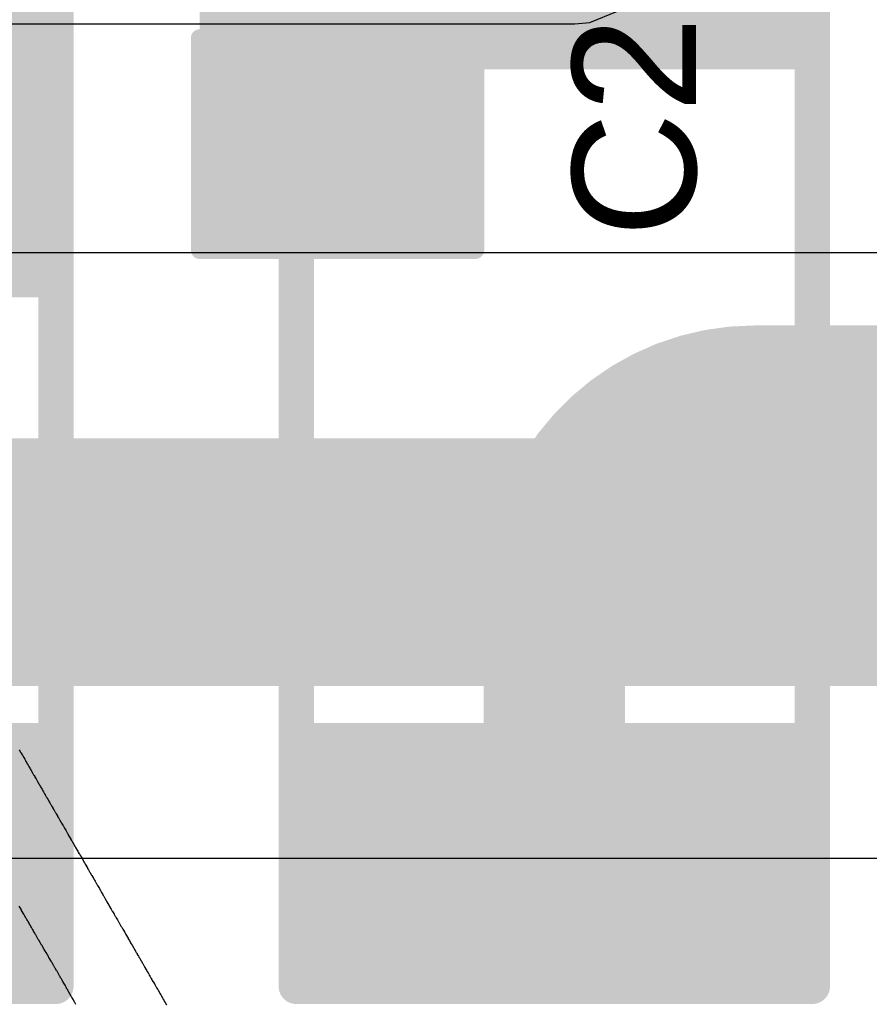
# Model space of a CAD drawing. Header units: inches. Extents: x 0 to 11.2, y -0.2 to 5.5.
# Tile 44 of 57: x 2.341 to 2.581, y 1.493 to 1.772. Entities that reach past the tile are written whole.
import ezdxf

# ---------------------------------------------------------------- set-up
doc = ezdxf.new("R2010")
doc.units = ezdxf.units.IN
doc.header["$MEASUREMENT"] = 0
for name, color, linetype in [('Bottom Layer', 5, 'Continuous'), ('Bottom Overlay', 54, 'Continuous'), ('Bottom Paste', 16, 'Continuous'), ('Bottom Solder', 6, 'Continuous'), ('Top Layer', 1, 'Continuous'), ('Top Overlay', 2, 'Continuous'), ('Top Paste', 8, 'Continuous'), ('Top Solder', 216, 'Continuous')]:
    doc.layers.add(name, color=color, linetype=linetype)
doc.styles.add('Arial', font='txt', dxfattribs={"height": 0.2})

# ---------------------------------------------------------------- blocks, each defined once
blk = doc.blocks.new('RES_2512_B_16')
at = {"layer": 'Bottom Layer'}
for points in [[(-0.15945, 0.06693), (-0.09646, 0.06693), (-0.09646, -0.06693), (-0.15945, -0.06693)], [(0.09646, 0.06693), (0.15945, 0.06693), (0.15945, -0.06693), (0.09646, -0.06693)]]:
    blk.add_hatch(color=5, dxfattribs=at).paths.add_polyline_path(points)
at = {"layer": 'Bottom Paste'}
for points in [[(-0.15945, 0.06693), (-0.09646, 0.06693), (-0.09646, -0.06693), (-0.15945, -0.06693)], [(0.09646, 0.06693), (0.15945, 0.06693), (0.15945, -0.06693), (0.09646, -0.06693)]]:
    blk.add_hatch(color=16, dxfattribs=at).paths.add_polyline_path(points)
at = {"layer": 'Bottom Solder'}
for points in [[(-0.16345, 0.07093), (-0.09246, 0.07093), (-0.09246, -0.07093), (-0.16345, -0.07093)], [(0.09246, 0.07093), (0.16345, 0.07093), (0.16345, -0.07093), (0.09246, -0.07093)]]:
    blk.add_hatch(color=6, dxfattribs=at).paths.add_polyline_path(points)
at = {"layer": 'Bottom Overlay', "const_width": 0.01}
for points in [[(-0.167, 0.073), (-0.167, -0.073)], [(-0.167, 0.073), (0.16679, 0.073)], [(0.16679, 0.073), (0.16679, -0.073)], [(-0.167, -0.073), (0.16679, -0.073)]]:
    blk.add_lwpolyline(points, dxfattribs=at)
at = {"layer": 'Bottom Overlay', "const_width": 0.005}
for points in [[(-0.1695, 0.073, 1), (-0.1645, 0.073, 1)], [(-0.1695, 0.073, 1), (-0.1645, 0.073, 1)], [(0.16429, 0.073, 1), (0.16929, 0.073, 1)], [(0.16429, 0.073, 1), (0.16929, 0.073, 1)], [(-0.1695, -0.073, 1), (-0.1645, -0.073, 1)], [(-0.1695, -0.073, 1), (-0.1645, -0.073, 1)], [(0.16429, -0.073, 1), (0.16929, -0.073, 1)], [(0.16429, -0.073, 1), (0.16929, -0.073, 1)]]:
    blk.add_lwpolyline(points, format="xyb", close=True, dxfattribs=at)
blk = doc.blocks.new('RES_2512_19')
at = {"layer": 'Top Layer'}
for points in [[(-0.15945, 0.06693), (-0.09646, 0.06693), (-0.09646, -0.06693), (-0.15945, -0.06693)], [(0.09646, 0.06693), (0.15945, 0.06693), (0.15945, -0.06693), (0.09646, -0.06693)]]:
    blk.add_hatch(color=1, dxfattribs=at).paths.add_polyline_path(points)
at = {"layer": 'Top Paste'}
for points in [[(-0.15945, 0.06693), (-0.09646, 0.06693), (-0.09646, -0.06693), (-0.15945, -0.06693)], [(0.09646, 0.06693), (0.15945, 0.06693), (0.15945, -0.06693), (0.09646, -0.06693)]]:
    blk.add_hatch(color=8, dxfattribs=at).paths.add_polyline_path(points)
at = {"layer": 'Top Solder'}
for points in [[(-0.16345, 0.07093), (-0.09246, 0.07093), (-0.09246, -0.07093), (-0.16345, -0.07093)], [(0.09246, 0.07093), (0.16345, 0.07093), (0.16345, -0.07093), (0.09246, -0.07093)]]:
    blk.add_hatch(color=216, dxfattribs=at).paths.add_polyline_path(points)
at = {"layer": 'Top Overlay', "const_width": 0.01}
for points in [[(-0.167, 0.073), (0.16679, 0.073)], [(-0.167, 0.073), (-0.167, -0.073)], [(0.16679, 0.073), (0.16679, -0.073)], [(-0.167, -0.073), (0.16679, -0.073)]]:
    blk.add_lwpolyline(points, dxfattribs=at)
at = {"layer": 'Top Overlay', "const_width": 0.005}
for points in [[(-0.1695, 0.073, 1), (-0.1645, 0.073, 1)], [(-0.1695, 0.073, 1), (-0.1645, 0.073, 1)], [(0.16429, 0.073, 1), (0.16929, 0.073, 1)], [(0.16429, 0.073, 1), (0.16929, 0.073, 1)], [(-0.1695, -0.073, 1), (-0.1645, -0.073, 1)], [(-0.1695, -0.073, 1), (-0.1645, -0.073, 1)], [(0.16429, -0.073, 1), (0.16929, -0.073, 1)], [(0.16429, -0.073, 1), (0.16929, -0.073, 1)]]:
    blk.add_lwpolyline(points, format="xyb", close=True, dxfattribs=at)
blk = doc.blocks.new('RES_2512_B_23')
at = {"layer": 'Bottom Layer'}
for points in [[(-0.15945, 0.06693), (-0.09646, 0.06693), (-0.09646, -0.06693), (-0.15945, -0.06693)], [(0.09646, 0.06693), (0.15945, 0.06693), (0.15945, -0.06693), (0.09646, -0.06693)]]:
    blk.add_hatch(color=5, dxfattribs=at).paths.add_polyline_path(points)
at = {"layer": 'Bottom Paste'}
for points in [[(-0.15945, 0.06693), (-0.09646, 0.06693), (-0.09646, -0.06693), (-0.15945, -0.06693)], [(0.09646, 0.06693), (0.15945, 0.06693), (0.15945, -0.06693), (0.09646, -0.06693)]]:
    blk.add_hatch(color=16, dxfattribs=at).paths.add_polyline_path(points)
at = {"layer": 'Bottom Solder'}
for points in [[(-0.16345, 0.07093), (-0.09246, 0.07093), (-0.09246, -0.07093), (-0.16345, -0.07093)], [(0.09246, 0.07093), (0.16345, 0.07093), (0.16345, -0.07093), (0.09246, -0.07093)]]:
    blk.add_hatch(color=6, dxfattribs=at).paths.add_polyline_path(points)
at = {"layer": 'Bottom Overlay', "const_width": 0.01}
for points in [[(-0.167, 0.073), (-0.167, -0.073)], [(-0.167, 0.073), (0.16679, 0.073)], [(0.16679, 0.073), (0.16679, -0.073)], [(-0.167, -0.073), (0.16679, -0.073)]]:
    blk.add_lwpolyline(points, dxfattribs=at)
at = {"layer": 'Bottom Overlay', "const_width": 0.005}
for points in [[(-0.1695, 0.073, 1), (-0.1645, 0.073, 1)], [(-0.1695, 0.073, 1), (-0.1645, 0.073, 1)], [(0.16429, 0.073, 1), (0.16929, 0.073, 1)], [(0.16429, 0.073, 1), (0.16929, 0.073, 1)], [(-0.1695, -0.073, 1), (-0.1645, -0.073, 1)], [(-0.1695, -0.073, 1), (-0.1645, -0.073, 1)], [(0.16429, -0.073, 1), (0.16929, -0.073, 1)], [(0.16429, -0.073, 1), (0.16929, -0.073, 1)]]:
    blk.add_lwpolyline(points, format="xyb", close=True, dxfattribs=at)
blk = doc.blocks.new('C___1206_62')
at = {"layer": 'Top Layer'}
for points in [[(-0.08, 0.035), (-0.02, 0.035), (-0.02, -0.035), (-0.08, -0.035)], [(0.02, 0.035), (0.08, 0.035), (0.08, -0.035), (0.02, -0.035)]]:
    blk.add_hatch(color=1, dxfattribs=at).paths.add_polyline_path(points)
at = {"layer": 'Top Paste'}
for points in [[(-0.08, 0.035), (-0.02, 0.035), (-0.02, -0.035), (-0.08, -0.035)], [(0.02, 0.035), (0.08, 0.035), (0.08, -0.035), (0.02, -0.035)]]:
    blk.add_hatch(color=8, dxfattribs=at).paths.add_polyline_path(points)
at = {"layer": 'Top Solder'}
for points in [[(-0.084, 0.039), (-0.016, 0.039), (-0.016, -0.039), (-0.084, -0.039)], [(0.016, 0.039), (0.084, 0.039), (0.084, -0.039), (0.016, -0.039)]]:
    blk.add_hatch(color=216, dxfattribs=at).paths.add_polyline_path(points)
at = {"layer": 'Top Overlay', "const_width": 0.005}
for points in [[(-0.084, 0.039), (-0.024, 0.039)], [(-0.084, 0.039), (-0.084, -0.039)], [(0.024, 0.039), (0.084, 0.039)], [(0.084, 0.039), (0.084, -0.039)], [(-0.084, -0.039), (-0.024, -0.039)], [(0.024, -0.039), (0.084, -0.039)]]:
    blk.add_lwpolyline(points, dxfattribs=at)
at = {"layer": 'Top Overlay', "const_width": 0.0025}
for points in [[(-0.08525, 0.039, 1), (-0.08275, 0.039, 1)], [(-0.08525, 0.039, 1), (-0.08275, 0.039, 1)], [(-0.02525, 0.039, 1), (-0.02275, 0.039, 1)], [(0.02275, 0.039, 1), (0.02525, 0.039, 1)], [(0.08275, 0.039, 1), (0.08525, 0.039, 1)], [(0.08275, 0.039, 1), (0.08525, 0.039, 1)], [(-0.08525, -0.039, 1), (-0.08275, -0.039, 1)], [(-0.08525, -0.039, 1), (-0.08275, -0.039, 1)], [(-0.02525, -0.039, 1), (-0.02275, -0.039, 1)], [(0.02275, -0.039, 1), (0.02525, -0.039, 1)], [(0.08275, -0.039, 1), (0.08525, -0.039, 1)], [(0.08275, -0.039, 1), (0.08525, -0.039, 1)]]:
    blk.add_lwpolyline(points, format="xyb", close=True, dxfattribs=at)

msp = doc.modelspace()

# ---------------------------------------------------------------- linework, layer by layer
at = {"layer": 'Bottom Layer', "const_width": 0.04}
msp.add_lwpolyline([(2.49216, 1.60889, -0.414214), (2.54881, 1.66554)], format="xyb", dxfattribs=at)
for points in [[(2.54881, 1.66554), (2.64379, 1.66554)], [(2.49216, 1.53759), (2.49216, 1.60889)]]:
    msp.add_lwpolyline(points, dxfattribs=at)
at = {"layer": 'Bottom Layer', "const_width": 0.02}
for points in [[(2.53881, 1.66554, 1), (2.55881, 1.66554, 1)], [(2.53881, 1.66554, 1), (2.55881, 1.66554, 1)], [(2.48216, 1.60889, 1), (2.50216, 1.60889, 1)], [(2.48216, 1.60889, 1), (2.50216, 1.60889, 1)], [(2.48216, 1.53759, 1), (2.50216, 1.53759, 1)]]:
    msp.add_lwpolyline(points, format="xyb", close=True, dxfattribs=at)
at = {"layer": 'Top Layer'}
for p, q in [((2.50221, 1.77127), (2.51, 1.77449)), ((1.99701, 1.77085), (2.498, 1.77085)), ((2.498, 1.77085), (2.50221, 1.77127)), ((2.83109, 1.70609), (1.99523, 1.70609)), ((1.50482, 1.53482), (3.02, 1.53482))]:
    msp.add_line(p, q, dxfattribs=at)
at = {"layer": 'Top Layer', "const_width": 0.07}
msp.add_lwpolyline([(1.44717, 1.61855), (2.89588, 1.61855)], dxfattribs=at)
at = {"layer": 'Top Overlay'}
for p, q in [((2.34077, 1.56548), (2.34095, 1.56522)), ((2.34095, 1.56522), (2.34106, 1.56493)), ((2.34106, 1.56493), (2.34123, 1.56466)), ((2.34123, 1.56466), (2.3413, 1.5646)), ((2.3413, 1.5646), (2.34134, 1.56451)), ((2.34134, 1.56451), (2.34161, 1.56402)), ((2.34161, 1.56402), (2.3417, 1.56393)), ((2.3417, 1.56393), (2.34205, 1.56327)), ((2.34205, 1.56327), (2.34232, 1.56278)), ((2.34232, 1.56278), (2.34254, 1.56247)), ((2.34254, 1.56247), (2.34267, 1.56216)), ((2.34267, 1.56216), (2.34289, 1.56176)), ((2.34289, 1.56176), (2.34307, 1.5615)), ((2.34307, 1.5615), (2.34329, 1.5611)), ((2.34329, 1.5611), (2.34343, 1.56097)), ((2.34343, 1.56097), (2.34351, 1.56074)), ((2.34351, 1.56074), (2.34378, 1.56026)), ((2.34378, 1.56026), (2.34391, 1.56004)), ((2.34391, 1.56004), (2.34413, 1.55964)), ((2.34413, 1.55964), (2.34422, 1.55955)), ((2.34422, 1.55955), (2.34458, 1.55888)), ((2.34458, 1.55888), (2.34467, 1.5588)), ((2.34467, 1.5588), (2.34484, 1.5584)), ((2.34484, 1.5584), (2.34498, 1.55818)), ((2.34498, 1.55818), (2.3452, 1.55787)), ((2.3452, 1.55787), (2.34524, 1.55769)), ((2.34524, 1.55769), (2.34553, 1.55727)), ((2.34553, 1.55727), (2.34584, 1.55665)), ((2.34584, 1.55665), (2.34595, 1.55654)), ((2.34595, 1.55654), (2.34599, 1.55645)), ((2.34599, 1.55645), (2.34635, 1.55579)), ((2.34635, 1.55579), (2.34652, 1.55548)), ((2.34652, 1.55548), (2.34681, 1.55506)), ((2.34681, 1.55506), (2.34692, 1.55481)), ((2.34692, 1.55481), (2.34697, 1.55472)), ((2.34697, 1.55472), (2.34726, 1.5543)), ((2.34726, 1.5543), (2.34745, 1.55388)), ((2.34745, 1.55388), (2.34768, 1.55353)), ((2.34768, 1.55353), (2.34794, 1.55304)), ((2.34794, 1.55304), (2.34807, 1.55291)), ((2.34807, 1.55291), (2.34816, 1.55269)), ((2.34816, 1.55269), (2.34843, 1.5522)), ((2.34843, 1.5522), (2.34852, 1.55211)), ((2.34852, 1.55211), (2.34861, 1.55189)), ((2.34861, 1.55189), (2.34883, 1.55149)), ((2.34883, 1.55149), (2.34892, 1.5514)), ((2.34892, 1.5514), (2.34927, 1.55074)), ((2.34927, 1.55074), (2.34945, 1.55047)), ((2.34945, 1.55047), (2.34967, 1.55007)), ((2.34967, 1.55007), (2.34976, 1.54999)), ((2.34976, 1.54999), (2.35011, 1.54932)), ((2.35011, 1.54932), (2.35029, 1.54906)), ((2.35029, 1.54906), (2.35033, 1.54888)), ((2.35033, 1.54888), (2.35055, 1.54848)), ((2.35055, 1.54848), (2.35064, 1.54839)), ((2.35064, 1.54839), (2.35095, 1.54782)), ((2.35095, 1.54782), (2.35108, 1.54768)), ((2.35108, 1.54768), (2.35122, 1.54737)), ((2.35122, 1.54737), (2.35139, 1.54706)), ((2.35139, 1.54706), (2.35157, 1.5468)), ((2.35157, 1.5468), (2.35162, 1.54662)), ((2.35162, 1.54662), (2.3519, 1.5462)), ((2.3519, 1.5462), (2.35197, 1.54613)), ((2.35197, 1.54613), (2.35228, 1.54556)), ((2.35228, 1.54556), (2.35263, 1.54489)), ((2.35263, 1.54489), (2.35272, 1.54481)), ((2.35272, 1.54481), (2.35277, 1.54472)), ((2.35277, 1.54472), (2.35308, 1.54414)), ((2.35308, 1.54414), (2.35317, 1.54405)), ((2.35317, 1.54405), (2.35356, 1.5433)), ((2.35356, 1.5433), (2.35374, 1.54304)), ((2.35374, 1.54304), (2.35392, 1.54273)), ((2.35392, 1.54273), (2.35432, 1.54197)), ((2.35432, 1.54197), (2.3544, 1.54188)), ((2.3544, 1.54188), (2.35476, 1.54122)), ((2.35476, 1.54122), (2.35494, 1.54095)), ((2.35494, 1.54095), (2.35525, 1.54038)), ((2.35525, 1.54038), (2.35533, 1.54029)), ((2.35533, 1.54029), (2.35547, 1.53998)), ((2.35547, 1.53998), (2.35551, 1.53989)), ((2.35551, 1.53989), (2.35571, 1.53965)), ((2.35571, 1.53965), (2.35598, 1.53912)), ((2.35598, 1.53912), (2.3562, 1.53876)), ((2.3562, 1.53876), (2.35646, 1.53832)), ((2.35646, 1.53832), (2.35664, 1.53805)), ((2.35664, 1.53805), (2.35673, 1.53783)), ((2.35673, 1.53783), (2.35699, 1.53739)), ((2.35699, 1.53739), (2.35733, 1.53679)), ((2.35733, 1.53679), (2.3575, 1.53653)), ((2.3575, 1.53653), (2.35777, 1.53604)), ((2.35777, 1.53604), (2.35786, 1.53595)), ((2.35786, 1.53595), (2.35795, 1.53573)), ((2.35795, 1.53573), (2.35817, 1.53533)), ((2.35817, 1.53533), (2.35826, 1.53524)), ((2.35826, 1.53524), (2.3583, 1.53516)), ((2.3583, 1.53516), (2.35857, 1.53467)), ((2.35857, 1.53467), (2.35874, 1.5344)), ((2.35874, 1.5344), (2.35883, 1.53418)), ((2.35883, 1.53418), (2.35905, 1.53378)), ((2.35905, 1.53378), (2.35923, 1.53352)), ((2.35923, 1.53352), (2.35945, 1.53312)), ((2.35945, 1.53312), (2.35963, 1.53285)), ((2.35963, 1.53285), (2.35989, 1.53237)), ((2.35989, 1.53237), (2.36007, 1.5321)), ((2.36007, 1.5321), (2.36012, 1.53192)), ((2.36012, 1.53192), (2.3604, 1.5315)), ((2.3604, 1.5315), (2.36067, 1.53097)), ((2.36067, 1.53097), (2.36078, 1.53082)), ((2.36078, 1.53082), (2.36113, 1.53015)), ((2.36113, 1.53015), (2.36127, 1.53002)), ((2.36127, 1.53002), (2.36131, 1.52993)), ((2.36131, 1.52993), (2.36158, 1.52944)), ((2.36158, 1.52944), (2.36175, 1.52918)), ((2.36175, 1.52918), (2.36186, 1.52889)), ((2.36186, 1.52889), (2.36204, 1.52863)), ((2.36204, 1.52863), (2.36211, 1.52856)), ((2.36211, 1.52856), (2.36224, 1.52825)), ((2.36224, 1.52825), (2.36242, 1.52794)), ((2.36242, 1.52794), (2.36255, 1.52781)), ((2.36255, 1.52781), (2.36268, 1.5275)), ((2.36268, 1.5275), (2.36273, 1.52741)), ((2.36273, 1.52741), (2.36295, 1.5271)), ((2.36295, 1.5271), (2.36326, 1.52652)), ((2.36326, 1.52652), (2.36348, 1.52621)), ((2.36348, 1.52621), (2.36355, 1.52597)), ((2.36355, 1.52597), (2.36366, 1.52581)), ((2.36366, 1.52581), (2.36375, 1.52573)), ((2.36375, 1.52573), (2.36379, 1.52564)), ((2.36379, 1.52564), (2.3641, 1.52506)), ((2.3641, 1.52506), (2.36428, 1.5248)), ((2.36428, 1.5248), (2.36439, 1.52451)), ((2.36439, 1.52451), (2.36456, 1.52424)), ((2.36456, 1.52424), (2.36463, 1.52418)), ((2.36463, 1.52418), (2.36468, 1.52409)), ((2.36468, 1.52409), (2.36507, 1.52333)), ((2.3411, 1.52061), (2.34077, 1.52121)), ((2.36507, 1.52333), (2.36543, 1.52267)), ((2.36543, 1.52267), (2.36561, 1.52241)), ((2.36561, 1.52241), (2.36583, 1.52201)), ((2.36583, 1.52201), (2.36609, 1.52152)), ((2.36609, 1.52152), (2.36618, 1.52143)), ((2.36618, 1.52143), (2.36623, 1.52134)), ((2.36623, 1.52134), (2.36631, 1.52125)), ((2.36631, 1.52125), (2.36636, 1.52117)), ((2.34139, 1.52019), (2.3411, 1.52061)), ((2.34143, 1.52001), (2.34139, 1.52019)), ((2.34161, 1.51975), (2.34143, 1.52001)), ((2.34188, 1.51926), (2.34161, 1.51975)), ((2.3421, 1.51895), (2.34188, 1.51926)), ((2.34241, 1.51838), (2.3421, 1.51895)), ((2.36636, 1.52117), (2.36662, 1.52068)), ((2.36662, 1.52068), (2.3668, 1.52041)), ((2.3668, 1.52041), (2.36711, 1.51984)), ((2.36711, 1.51984), (2.3672, 1.51975)), ((2.3672, 1.51975), (2.36733, 1.51944)), ((2.36733, 1.51944), (2.36751, 1.51913)), ((2.36751, 1.51913), (2.3676, 1.51904)), ((2.3676, 1.51904), (2.36764, 1.51895)), ((2.36764, 1.51895), (2.36795, 1.51838)), ((2.34276, 1.51771), (2.34241, 1.51838)), ((2.34281, 1.51762), (2.34276, 1.51771)), ((2.34294, 1.51749), (2.34281, 1.51762)), ((2.34312, 1.51718), (2.34294, 1.51749)), ((2.3432, 1.51696), (2.34312, 1.51718)), ((2.34329, 1.51687), (2.3432, 1.51696)), ((2.34356, 1.51638), (2.34329, 1.51687)), ((2.34365, 1.51616), (2.34356, 1.51638)), ((2.34371, 1.5161), (2.34365, 1.51616)), ((2.34393, 1.51574), (2.34371, 1.5161)), ((2.34405, 1.51545), (2.34393, 1.51574)), ((2.36795, 1.51838), (2.36804, 1.51829)), ((2.36804, 1.51829), (2.36822, 1.51789)), ((2.36822, 1.51789), (2.36835, 1.51767)), ((2.36835, 1.51767), (2.36857, 1.51736)), ((2.36857, 1.51736), (2.36866, 1.51714)), ((2.36866, 1.51714), (2.36884, 1.51683)), ((2.36884, 1.51683), (2.36893, 1.51674)), ((2.36893, 1.51674), (2.36955, 1.51559)), ((2.34427, 1.51514), (2.34405, 1.51545)), ((2.34444, 1.51483), (2.34427, 1.51514)), ((2.34449, 1.51475), (2.34444, 1.51483)), ((2.34455, 1.51468), (2.34449, 1.51475)), ((2.34473, 1.51441), (2.34455, 1.51468)), ((2.34484, 1.51413), (2.34473, 1.51441)), ((2.34502, 1.51386), (2.34484, 1.51413)), ((2.34537, 1.5132), (2.34502, 1.51386)), ((2.34546, 1.51311), (2.34537, 1.5132)), ((2.34568, 1.51271), (2.34546, 1.51311)), ((2.36955, 1.51559), (2.36977, 1.51528)), ((2.36977, 1.51528), (2.37008, 1.5147)), ((2.37008, 1.5147), (2.37025, 1.51444)), ((2.37025, 1.51444), (2.37052, 1.51395)), ((2.37052, 1.51395), (2.37061, 1.51386)), ((2.37061, 1.51386), (2.37096, 1.5132)), ((2.37096, 1.5132), (2.37114, 1.51293)), ((2.37114, 1.51293), (2.3714, 1.51244)), ((2.34582, 1.5124), (2.34568, 1.51271)), ((2.3459, 1.51231), (2.34582, 1.5124)), ((2.34617, 1.51182), (2.3459, 1.51231)), ((2.34635, 1.51156), (2.34617, 1.51182)), ((2.34666, 1.51098), (2.34635, 1.51156)), ((2.34683, 1.51072), (2.34666, 1.51098)), ((2.3471, 1.51023), (2.34683, 1.51072)), ((2.34714, 1.51014), (2.3471, 1.51023)), ((2.34723, 1.51005), (2.34714, 1.51014)), ((2.34745, 1.50966), (2.34723, 1.51005)), ((2.3714, 1.51244), (2.37158, 1.51218)), ((2.37158, 1.51218), (2.37163, 1.512)), ((2.37163, 1.512), (2.37194, 1.51151)), ((2.37194, 1.51151), (2.37229, 1.51085)), ((2.37229, 1.51085), (2.37247, 1.51054)), ((2.37247, 1.51054), (2.37269, 1.51023)), ((2.37269, 1.51023), (2.37273, 1.51014)), ((2.37273, 1.51014), (2.37309, 1.50948)), ((2.34781, 1.50899), (2.34745, 1.50966)), ((2.34803, 1.50868), (2.34781, 1.50899)), ((2.34821, 1.50837), (2.34803, 1.50868)), ((2.3483, 1.50815), (2.34821, 1.50837)), ((2.34847, 1.50797), (2.3483, 1.50815)), ((2.34878, 1.5074), (2.34847, 1.50797)), ((2.34883, 1.50731), (2.34878, 1.5074)), ((2.34898, 1.50715), (2.34883, 1.50731)), ((2.37309, 1.50948), (2.37318, 1.50939)), ((2.37318, 1.50939), (2.37349, 1.50881)), ((2.37349, 1.50881), (2.37357, 1.50873)), ((2.37357, 1.50873), (2.37366, 1.5085)), ((2.37366, 1.5085), (2.37388, 1.50811)), ((2.37388, 1.50811), (2.37411, 1.5078)), ((2.37411, 1.5078), (2.37419, 1.50757)), ((2.37419, 1.50757), (2.3745, 1.50709)), ((2.34907, 1.50693), (2.34898, 1.50715)), ((2.34914, 1.50669), (2.34907, 1.50693)), ((2.34931, 1.50642), (2.34914, 1.50669)), ((2.3496, 1.50591), (2.34931, 1.50642)), ((2.3498, 1.50567), (2.3496, 1.50591)), ((2.34984, 1.50558), (2.3498, 1.50567)), ((2.34993, 1.50549), (2.34984, 1.50558)), ((2.34998, 1.50532), (2.34993, 1.50549)), ((2.35015, 1.50505), (2.34998, 1.50532)), ((2.35038, 1.50465), (2.35015, 1.50505)), ((2.35046, 1.50443), (2.35038, 1.50465)), ((2.3745, 1.50709), (2.37459, 1.50687)), ((2.37459, 1.50687), (2.37464, 1.50678)), ((2.37464, 1.50678), (2.37486, 1.50647)), ((2.37486, 1.50647), (2.37517, 1.50589)), ((2.37517, 1.50589), (2.37534, 1.50563)), ((2.37534, 1.50563), (2.37557, 1.50523)), ((2.37557, 1.50523), (2.37574, 1.50496)), ((2.37574, 1.50496), (2.37605, 1.50439)), ((2.3506, 1.5043), (2.35046, 1.50443)), ((2.35086, 1.50381), (2.3506, 1.5043)), ((2.35091, 1.50372), (2.35086, 1.50381)), ((2.351, 1.50363), (2.35091, 1.50372)), ((2.35135, 1.50297), (2.351, 1.50363)), ((2.35139, 1.50288), (2.35135, 1.50297)), ((2.35148, 1.50279), (2.35139, 1.50288)), ((2.35219, 1.50147), (2.35148, 1.50279)), ((2.37605, 1.50439), (2.37614, 1.5043)), ((2.37614, 1.5043), (2.37625, 1.50401)), ((2.37625, 1.50401), (2.37632, 1.50386)), ((2.37632, 1.50386), (2.37663, 1.50341)), ((2.37663, 1.50341), (2.37674, 1.50313)), ((2.37674, 1.50313), (2.37692, 1.50286)), ((2.37692, 1.50286), (2.37698, 1.50279)), ((2.37698, 1.50279), (2.37734, 1.50213)), ((2.37734, 1.50213), (2.37743, 1.50204)), ((2.37743, 1.50204), (2.37756, 1.50173)), ((2.37756, 1.50173), (2.37774, 1.50142)), ((2.35228, 1.50138), (2.35219, 1.50147)), ((2.35232, 1.50129), (2.35228, 1.50138)), ((2.35239, 1.50122), (2.35232, 1.50129)), ((2.3525, 1.50093), (2.35239, 1.50122)), ((2.35272, 1.50062), (2.3525, 1.50093)), ((2.3529, 1.50031), (2.35272, 1.50062)), ((2.35303, 1.5), (2.3529, 1.50031)), ((2.35312, 1.49992), (2.35303, 1.5)), ((2.35339, 1.49943), (2.35312, 1.49992)), ((2.35356, 1.49916), (2.35339, 1.49943)), ((2.35374, 1.49885), (2.35356, 1.49916)), ((2.37774, 1.50142), (2.37782, 1.50133)), ((2.37782, 1.50133), (2.37813, 1.50076)), ((2.37813, 1.50076), (2.37831, 1.50049)), ((2.37831, 1.50049), (2.37842, 1.5002)), ((2.37842, 1.5002), (2.3786, 1.49994)), ((2.3786, 1.49994), (2.37867, 1.49987)), ((2.37867, 1.49987), (2.37871, 1.49978)), ((2.37871, 1.49978), (2.37902, 1.49921)), ((2.37902, 1.49921), (2.37911, 1.49912)), ((2.37911, 1.49912), (2.37915, 1.49903)), ((2.37915, 1.49903), (2.37946, 1.49845)), ((2.35392, 1.49845), (2.35374, 1.49885)), ((2.35414, 1.49814), (2.35392, 1.49845)), ((2.35418, 1.49797), (2.35414, 1.49814)), ((2.35449, 1.49752), (2.35418, 1.49797)), ((2.35454, 1.49744), (2.35449, 1.49752)), ((2.35471, 1.49704), (2.35454, 1.49744)), ((2.35476, 1.49695), (2.35471, 1.49704)), ((2.35485, 1.49686), (2.35476, 1.49695)), ((2.35556, 1.49553), (2.35485, 1.49686)), ((2.37946, 1.49845), (2.37955, 1.49837)), ((2.37955, 1.49837), (2.37968, 1.49806)), ((2.37968, 1.49806), (2.37986, 1.49775)), ((2.37986, 1.49775), (2.37999, 1.49761)), ((2.37999, 1.49761), (2.38061, 1.49646)), ((2.38061, 1.49646), (2.38083, 1.49615)), ((2.38083, 1.49615), (2.38092, 1.49593)), ((2.35564, 1.49544), (2.35556, 1.49553)), ((2.35569, 1.49536), (2.35564, 1.49544)), ((2.3558, 1.49525), (2.35569, 1.49536)), ((2.35591, 1.49496), (2.3558, 1.49525)), ((2.35609, 1.49469), (2.35591, 1.49496)), ((2.35644, 1.49403), (2.35609, 1.49469)), ((2.35653, 1.49394), (2.35644, 1.49403)), ((2.35684, 1.49336), (2.35653, 1.49394)), ((2.38092, 1.49593), (2.38114, 1.49553)), ((2.38114, 1.49553), (2.38132, 1.49527)), ((2.38132, 1.49527), (2.38141, 1.49505)), ((2.38141, 1.49505), (2.38145, 1.49496)), ((2.38145, 1.49496), (2.38165, 1.49471)), ((2.38165, 1.49471), (2.38172, 1.49465)), ((2.38172, 1.49465), (2.38183, 1.49436)), ((2.38183, 1.49436), (2.3821, 1.49392)), ((2.3821, 1.49392), (2.38243, 1.49332))]:
    msp.add_line(p, q, dxfattribs=at)

# ---------------------------------------------------------------- block references
at = {"rotation": 90}
for name, p in [('RES_2512_19', (2.27816, 1.86554)), ('C___1206_62', (2.43083, 1.79085)), ('RES_2512_B_23', (2.27816, 1.66554)), ('RES_2512_B_16', (2.49216, 1.66554))]:
    msp.add_blockref(name, p, dxfattribs=at)

# ---------------------------------------------------------------- texts
at = {"layer": 'Top Overlay', "style": 'Arial'}
msp.add_text('C23', height=0.035, rotation=90, dxfattribs=at).set_placement((2.53223, 1.71047))

doc.saveas('drawing.dxf')
